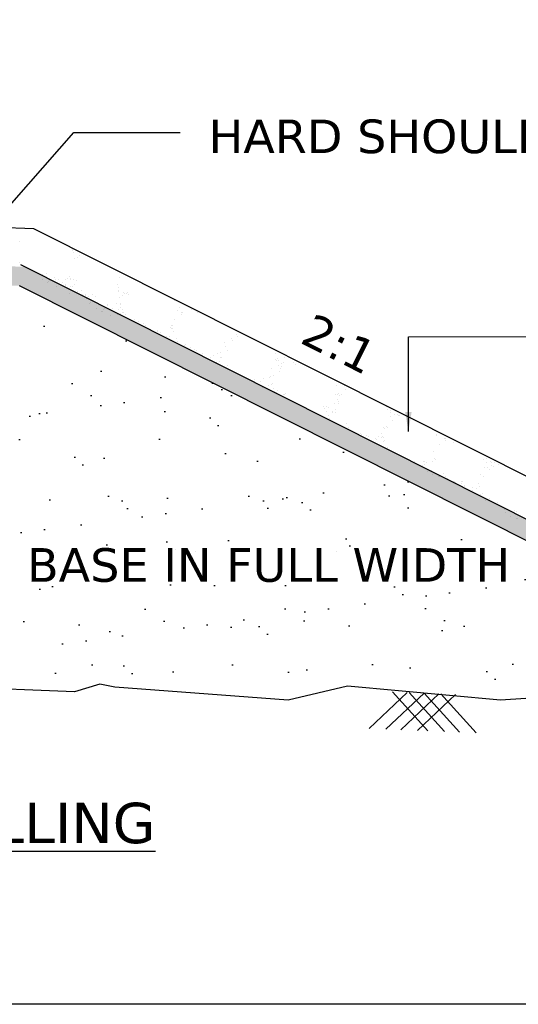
# Model space of a CAD drawing. Header units: feet. Extents: x -7746059455 to -3872100920, y -13315170765 to -6657279710.
# Tile 21 of 34: x -3872821915 to -3872818090, y -6657357375 to -6657349824. Entities that reach past the tile are written whole.
import ezdxf

# ---------------------------------------------------------------- set-up
doc = ezdxf.new("R2010")
doc.units = ezdxf.units.FT
doc.header["$MEASUREMENT"] = 0
doc.layers.add('TEX', color=6, linetype='Continuous')
doc.layers.add('TEXT', color=7, linetype='Continuous')
doc.styles.get("Standard").update_dxf_attribs({"font": 'verdana.ttf', "height": 264})
doc.dimstyles.new('Copy of ISO-25--------4', dxfattribs={"dimtxt": 200, "dimasz": 150, "dimexe": 300, "dimexo": 300, "dimgap": 0.02, "dimtad": 0, "dimtih": 1, "dimtoh": 1, "dimdec": 0, "dimlfac": 4, "dimdsep": 46, "dimtxsty": 'Standard', "dimcen": 150, "dimclrd": 1, "dimclre": 1, "dimclrt": 1, "dimadec": 0, "dimazin": 0, "dimtfac": 1, "dimtdec": 0, "dimtmove": 2, "dimatfit": 3, "dimfxl": 300, "dimarcsym": 0})

msp = doc.modelspace()

# ---------------------------------------------------------------- hatches: boundary and pattern name
at = {"layer": 'TEX', "ltscale": 20}
h = msp.add_hatch(dxfattribs=at)
h.set_pattern_fill('AR-SAND', scale=345.31314, style=0)
h.set_pattern_definition([(37.5, (-3870558680.03, -6673011331.45), (-21.752434, 665.357566), [0, -524.875973, 0, -587.032338, 0, -561.133853]), (7.5, (-3870558680, -6673011331.45), (611.12715, 974.52412), [0, -283.156775, 0, -473.079002, 0, -181.289399]), (327.5, (-3870559104.77, -6673011331.45), (1075.354106, 1.954146), [0, -172.65657, 0, -621.563652, 0, -811.48588]), (317.5, (-3870559104.8, -6673011331.4), (1038.05502, 303.072905), [0, -86.328285, 0, -407.469506, 0, -466.17274])])
h.paths.add_polyline_path([(-3872824498.814663, -6657354898.743917), (-3872824385.25657, -6657354910.951689), (-3872824306.515622, -6657354950.25994), (-3872823282.007545, -6657354907.103204), (-3872822216.241802, -6657354949.112378), (-3872822190.409175, -6657354925.510579), (-3872822170.662745, -6657354950.908961), (-3872821493.175361, -6657354977.613408), (-3872821299.174497, -6657354919.505221), (-3872821185.983276, -6657354943.571839), (-3872819855.26277, -6657355042.032522), (-3872819399.259406, -6657354935.860192), (-3872818227.802453, -6657355042.032522), (-3872817225.293605, -6657354976.144743), (-3872817217.284581, -6657354968.827351), (-3872817212.261456, -6657354975.288233), (-3872817058.697886, -6657354965.195589), (-3872816653.596869, -6657354930.328215), (-3872815604.426358, -6657355037.436523), (-3872821915.799633, -6657351864.517204), (-3872822884.25233, -6657351835.463623), (-3872822884.25233, -6657351805.050649), (-3872826121.56302, -6657351707.931326), (-3872829358.873712, -6657351805.050649), (-3872829358.873712, -6657351835.463623), (-3872830327.326408, -6657351864.517204), (-3872836734.230887, -6657355085.462965), (-3872836494.162204, -6657355114.693317), (-3872834688.229207, -6657354930.328215), (-3872834283.128193, -6657354965.195589), (-3872833114.023623, -6657355042.032522), (-3872831942.56667, -6657354935.860192), (-3872831486.563307, -6657355042.032522), (-3872830155.842799, -6657354943.571839), (-3872830042.651579, -6657354919.505221), (-3872829848.650716, -6657354977.613408), (-3872829661.849523, -6657354970.250287), (-3872829651.468437, -6657354960.765678), (-3872829644.622391, -6657354969.571247), (-3872828059.818532, -6657354907.103204), (-3872827035.310455, -6657354950.25994), (-3872826956.569507, -6657354910.951689), (-3872826843.011413, -6657354898.743917), (-3872825670.913038, -6657354945.460629)])
h.paths.add_polyline_path([(-3872827517.237516, -6657353928.837563), (-3872824362.178326, -6657353928.837563), (-3872824362.178326, -6657354190.561025), (-3872827517.237516, -6657354190.561025)], flags=24)
h.paths.add_polyline_path([(-3872827973.515125, -6657351922.006094), (-3872823454.630858, -6657351922.006094), (-3872823454.630858, -6657352223.439322), (-3872827973.515125, -6657352223.439322)], flags=24)
h.paths.add_polyline_path([(-3872827962.383219, -6657352231.585188), (-3872823669.931758, -6657352231.585188), (-3872823669.931758, -6657352537.375287), (-3872827962.383219, -6657352537.375287)], flags=24)
h.paths.add_polyline_path([(-3872827973.515125, -6657352646.631598), (-3872823765.960402, -6657352646.631598), (-3872823765.960402, -6657352948.064823), (-3872827973.515125, -6657352948.064823)], flags=24)
h.paths.add_polyline_path([(-3872827973.515125, -6657353022.971245), (-3872823641.851823, -6657353022.971245), (-3872823641.851823, -6657353285.939523), (-3872827973.515125, -6657353285.939523)], flags=24)
h = msp.add_hatch(dxfattribs=at)
h.set_pattern_fill('AR-SAND', scale=86.328285, style=0)
h.set_pattern_definition([(142.5, (-3875093563.09, -6673011331.45), (5.4381086, 166.3393916), [0, -131.2189933, 0, -146.7580846, 0, -140.2834632]), (172.5, (-3875093563.1, -6673011331.45), (-152.781788, 243.63103), [0, -70.7891938, 0, -118.2697505, 0, -45.3223497]), (212.5, (-3875093456.91, -6673011331.45), (-268.8385264, 0.4885364), [0, -43.1641425, 0, -155.3909131, 0, -202.8714699]), (222.5, (-3875093456.9, -6673011331.45), (-259.5137545, 75.7682264), [0, -21.5820713, 0, -101.8673764, 0, -116.5431848])])
h.paths.add_polyline_path([(-3872821915.799633, -6657351864.517204), (-3872822884.25233, -6657351835.463623), (-3872822884.25233, -6657351688.639517), (-3872821878.916011, -6657351718.799603), (-3872815245.863784, -6657355053.436717), (-3872815508.895153, -6657355085.462965)])

# ---------------------------------------------------------------- linework, layer by layer
at = {"layer": 'TEX', "color": 7, "ltscale": 20}
for p, q in [((-3872821805.148768, -6657351427.36441), (-3872826121.56302, -6657351297.871983)), ((-3872814804.761845, -6657354946.671846), (-3872821805.148768, -6657351427.36441)), ((-3872821912.891653, -6657351528.125749), (-3872821912.891653, -6657351528.125749)), ((-3872821508.388802, -6657351582.958734), (-3872821508.388802, -6657351582.958734)), ((-3872821508.344955, -6657351594.635469), (-3872821508.344955, -6657351594.635469)), ((-3872821499.589029, -6657351605.870282), (-3872821499.589029, -6657351605.870282)), ((-3872821472.951705, -6657351594.944339), (-3872821472.951705, -6657351594.944339)), ((-3872821453.212017, -6657351631.340653), (-3872821453.212017, -6657351631.340653)), ((-3872821914.567662, -6657351686.445915), (-3872821914.567662, -6657351686.445915)), ((-3872815194.433944, -6657355079.292071), (-3872821906.730043, -6657351704.816654)), ((-3872821492.236153, -6657351657.529573), (-3872821492.236153, -6657351657.529573)), ((-3872821469.865273, -6657351645.068542), (-3872821469.865273, -6657351645.068542)), ((-3872821376.011517, -6657351647.49074), (-3872821376.011517, -6657351647.49074)), ((-3872821741.534394, -6657351775.149131), (-3872821741.534394, -6657351775.149131)), ((-3872821706.6488, -6657351766.731997), (-3872821706.6488, -6657351766.731997)), ((-3872815604.426358, -6657355037.436536), (-3872821915.799633, -6657351864.517215)), ((-3872821737.702004, -6657351814.247046), (-3872821737.702004, -6657351814.247046)), ((-3872821700.304366, -6657351840.877746), (-3872821700.304366, -6657351840.877746)), ((-3872821693.296148, -6657351832.672179), (-3872821693.296148, -6657351832.672179)), ((-3872821684.692283, -6657351822.158262), (-3872821684.692283, -6657351822.158262)), ((-3872821678.569381, -6657351814.76309), (-3872821678.569381, -6657351814.76309)), ((-3872821650.117743, -6657351800.031328), (-3872821650.117743, -6657351800.031328)), ((-3872821643.176132, -6657351815.07196), (-3872821643.176132, -6657351815.07196)), ((-3872821620.515821, -6657351815.269712), (-3872821620.515821, -6657351815.269712)), ((-3872821589.681581, -6657351835.630953), (-3872821589.681581, -6657351835.630953)), ((-3872821566.897763, -6657351862.666091), (-3872821566.897763, -6657351862.666091)), ((-3872821561.383197, -6657351815.785755), (-3872821561.383197, -6657351815.785755)), ((-3872821559.889548, -6657351854.460522), (-3872821559.889548, -6657351854.460522)), ((-3872821551.245193, -6657351806.019122), (-3872821551.245193, -6657351806.019122)), ((-3872821533.893109, -6657351789.992498), (-3872821533.893109, -6657351789.992498)), ((-3872821525.989948, -6657351816.094629), (-3872821525.989948, -6657351816.094629)), ((-3872821522.045175, -6657351810.150455), (-3872821522.045175, -6657351810.150455)), ((-3872821503.329635, -6657351816.292379), (-3872821503.329635, -6657351816.292379)), ((-3872821496.068408, -6657351854.401045), (-3872821496.068408, -6657351854.401045)), ((-3872821477.362054, -6657351823.291835), (-3872821477.362054, -6657351823.291835)), ((-3872821162.126523, -6657351855.29178), (-3872821162.126523, -6657351855.29178)), ((-3872821152.68154, -6657351799.487798), (-3872821152.68154, -6657351799.487798)), ((-3872821629.515499, -6657351870.540185), (-3872821629.515499, -6657351870.540185)), ((-3872821529.848755, -6657351926.867526), (-3872821529.848755, -6657351926.867526)), ((-3872821526.456061, -6657351872.873631), (-3872821526.456061, -6657351872.873631)), ((-3872821512.721665, -6657351868.128929), (-3872821512.721665, -6657351868.128929)), ((-3872821470.716133, -6657351927.383567), (-3872821470.716133, -6657351927.383567)), ((-3872821469.925005, -6657351906.172967), (-3872821469.925005, -6657351906.172967)), ((-3872821466.56995, -6657351923.184717), (-3872821466.56995, -6657351923.184717)), ((-3872821439.226301, -6657351901.410175), (-3872821439.226301, -6657351901.410175)), ((-3872821435.322882, -6657351927.692443), (-3872821435.322882, -6657351927.692443)), ((-3872821412.66257, -6657351927.890192), (-3872821412.66257, -6657351927.890192)), ((-3872821353.529944, -6657351928.406234), (-3872821353.529944, -6657351928.406234)), ((-3872821159.458726, -6657351910.227864), (-3872821159.458726, -6657351910.227864)), ((-3872821157.456482, -6657351897.290111), (-3872821157.456482, -6657351897.290111)), ((-3872821154.928187, -6657351880.330969), (-3872821154.928187, -6657351880.330969)), ((-3872821129.666345, -6657351935.626576), (-3872821129.666345, -6657351935.626576)), ((-3872821119.70869, -6657351918.967072), (-3872821119.70869, -6657351918.967072)), ((-3872821109.480991, -6657351922.408092), (-3872821109.480991, -6657351922.408092)), ((-3872821097.108333, -6657351921.364894), (-3872821097.108333, -6657351921.364894)), ((-3872821089.171357, -6657351919.960746), (-3872821089.171357, -6657351919.960746)), ((-3872821078.158755, -6657351931.694428), (-3872821078.158755, -6657351931.694428)), ((-3872821409.488844, -6657351941.772584), (-3872821409.488844, -6657351941.772584)), ((-3872821400.70277, -6657351963.519985), (-3872821400.70277, -6657351963.519985)), ((-3872821384.049517, -6657351949.792101), (-3872821384.049517, -6657351949.792101)), ((-3872821378.015936, -6657351997.488696), (-3872821378.015936, -6657351997.488696)), ((-3872821371.00772, -6657351989.283131), (-3872821371.00772, -6657351989.283131)), ((-3872821346.26332, -6657351979.015265), (-3872821346.26332, -6657351979.015265)), ((-3872821333.163349, -6657351944.973062), (-3872821333.163349, -6657351944.973062)), ((-3872821327.207404, -6657351996.801232), (-3872821327.207404, -6657351996.801232)), ((-3872821289.732265, -6657352012.314602), (-3872821289.732265, -6657352012.314602)), ((-3872821237.601117, -6657352011.071472), (-3872821237.601117, -6657352011.071472)), ((-3872821173.50763, -6657352002.275768), (-3872821173.50763, -6657352002.275768)), ((-3872821149.355169, -6657351955.239468), (-3872821149.355169, -6657351955.239468)), ((-3872821139.77404, -6657352011.887913), (-3872821139.77404, -6657352011.887913)), ((-3872821139.471709, -6657352000.499227), (-3872821139.471709, -6657352000.499227)), ((-3872820725.988669, -6657351980.358515), (-3872820725.988669, -6657351980.358515)), ((-3872821321.995507, -6657352039.488008), (-3872821321.995507, -6657352039.488008)), ((-3872821288.683876, -6657352058.911042), (-3872821288.683876, -6657352058.911042)), ((-3872821277.68812, -6657352058.007326), (-3872821277.68812, -6657352058.007326)), ((-3872821272.03062, -6657352045.183155), (-3872821272.03062, -6657352045.183155)), ((-3872821262.862882, -6657352040.004048), (-3872821262.862882, -6657352040.004048)), ((-3872821244.609334, -6657352019.277043), (-3872821244.609334, -6657352019.277043)), ((-3872821229.296103, -6657352047.914221), (-3872821229.296103, -6657352047.914221)), ((-3872821227.469632, -6657352040.31292), (-3872821227.469632, -6657352040.31292)), ((-3872821204.809319, -6657352040.510673), (-3872821204.809319, -6657352040.510673)), ((-3872821166.07058, -6657352085.1569), (-3872821166.07058, -6657352085.1569)), ((-3872821155.236786, -6657352042.7719), (-3872821155.236786, -6657352042.7719)), ((-3872821144.281519, -6657352079.795669), (-3872821144.281519, -6657352079.795669)), ((-3872821138.42908, -6657352034.629175), (-3872821138.42908, -6657352034.629175)), ((-3872821126.856542, -6657352044.841148), (-3872821126.856542, -6657352044.841148)), ((-3872821124.872369, -6657352071.213329), (-3872821124.872369, -6657352071.213329)), ((-3872821118.586194, -6657352065.939258), (-3872821118.586194, -6657352065.939258)), ((-3872821103.520798, -6657352081.107508), (-3872821103.520798, -6657352081.107508)), ((-3872820701.392305, -6657352054.580782), (-3872820701.392305, -6657352054.580782)), ((-3872820687.363647, -6657352034.181802), (-3872820687.363647, -6657352034.181802)), ((-3872820674.446148, -6657352067.135034), (-3872820674.446148, -6657352067.135034)), ((-3872820673.314965, -6657352084.447057), (-3872820673.314965, -6657352084.447057)), ((-3872820664.78067, -6657352072.023764), (-3872820664.78067, -6657352072.023764)), ((-3872820599.192028, -6657352046.626678), (-3872820599.192028, -6657352046.626678)), ((-3872820553.690295, -6657352071.585703), (-3872820553.690295, -6657352071.585703)), ((-3872821215.188511, -6657352092.192289), (-3872821215.188511, -6657352092.192289)), ((-3872821035.809348, -6657352119.762136), (-3872821035.809348, -6657352119.762136)), ((-3872821003.632318, -6657352138.175463), (-3872821003.632318, -6657352138.175463)), ((-3872820967.590867, -6657352156.948462), (-3872820967.590867, -6657352156.948462)), ((-3872820748.958327, -6657352165.663316), (-3872820748.958327, -6657352165.663316)), ((-3872820725.696593, -6657352123.823757), (-3872820725.696593, -6657352123.823757)), ((-3872820948.641286, -6657352167.277996), (-3872820948.641286, -6657352167.277996)), ((-3872820859.578266, -6657352215.826804), (-3872820859.578266, -6657352215.826804)), ((-3872820856.647642, -6657352209.537275), (-3872820856.647642, -6657352209.537275)), ((-3872820831.366212, -6657352224.960472), (-3872820831.366212, -6657352224.960472)), ((-3872820757.243272, -6657352187.140093), (-3872820757.243272, -6657352187.140093)), ((-3872820748.10592, -6657352194.099685), (-3872820748.10592, -6657352194.099685)), ((-3872820744.162133, -6657352192.889833), (-3872820744.162133, -6657352192.889833)), ((-3872820738.730628, -6657352169.10434), (-3872820738.730628, -6657352169.10434)), ((-3872820735.891786, -6657352213.987943), (-3872820735.891786, -6657352213.987943)), ((-3872820251.450592, -6657352235.407435), (-3872820251.450592, -6657352235.407435)), ((-3872820791.359787, -6657352253.013126), (-3872820791.359787, -6657352253.013126)), ((-3872820767.725982, -6657352256.494078), (-3872820767.725982, -6657352256.494078)), ((-3872820714.310112, -6657352269.043961), (-3872820714.310112, -6657352269.043961)), ((-3872820704.56957, -6657352291.228635), (-3872820704.56957, -6657352291.228635)), ((-3872820342.305044, -6657352302.478375), (-3872820342.305044, -6657352302.478375)), ((-3872820291.086529, -6657352271.087923), (-3872820291.086529, -6657352271.087923)), ((-3872820280.711662, -6657352283.896438), (-3872820280.711662, -6657352283.896438)), ((-3872820243.180243, -6657352256.505542), (-3872820243.180243, -6657352256.505542)), ((-3872820653.946711, -6657352319.589589), (-3872820653.946711, -6657352319.589589)), ((-3872820640.251996, -6657352318.280905), (-3872820640.251996, -6657352318.280905)), ((-3872820605.671973, -6657352335.831218), (-3872820605.671973, -6657352335.831218)), ((-3872820576.611763, -6657352349.814511), (-3872820576.611763, -6657352349.814511)), ((-3872820559.055088, -6657352361.503877), (-3872820559.055088, -6657352361.503877)), ((-3872820513.455348, -6657352384.549065), (-3872820513.455348, -6657352384.549065)), ((-3872820395.643759, -6657352386.229015), (-3872820395.643759, -6657352386.229015)), ((-3872820375.014834, -6657352373.780954), (-3872820375.014834, -6657352373.780954)), ((-3872820334.084076, -6657352328.208999), (-3872820334.084076, -6657352328.208999)), ((-3872820321.166577, -6657352361.162236), (-3872820321.166577, -6657352361.162236)), ((-3872819953.858041, -6657352387.374037), (-3872819953.858041, -6657352387.374037)), ((-3872820449.137775, -6657352411.601336), (-3872820449.137775, -6657352411.601336)), ((-3872820425.381737, -6657352398.907782), (-3872820425.381737, -6657352398.907782)), ((-3872820403.800062, -6657352453.963798), (-3872820403.800062, -6657352453.963798)), ((-3872820385.497544, -6657352443.134937), (-3872820385.497544, -6657352443.134937)), ((-3872820378.207963, -6657352412.35956), (-3872820378.207963, -6657352412.35956)), ((-3872820367.980266, -6657352415.800582), (-3872820367.980266, -6657352415.800582)), ((-3872819952.834288, -6657352433.512521), (-3872819952.834288, -6657352433.512521)), ((-3872819942.606591, -6657352436.953543), (-3872819942.606591, -6657352436.953543)), ((-3872819940.940541, -6657352420.327269), (-3872819940.940541, -6657352420.327269)), ((-3872819932.670193, -6657352441.425379), (-3872819932.670193, -6657352441.425379)), ((-3872819908.858091, -6657352457.728786), (-3872819908.858091, -6657352457.728786)), ((-3872819887.377019, -6657352455.535066), (-3872819887.377019, -6657352455.535066)), ((-3872819884.995633, -6657352417.112326), (-3872819884.995633, -6657352417.112326)), ((-3872819816.777152, -6657352454.298648), (-3872819816.777152, -6657352454.298648)), ((-3872819797.827573, -6657352464.628182), (-3872819797.827573, -6657352464.628182)), ((-3872820322.34113, -6657352477.869498), (-3872820322.34113, -6657352477.869498)), ((-3872819982.981032, -6657352495.549171), (-3872819982.981032, -6657352495.549171)), ((-3872819928.249498, -6657352476.025764), (-3872819928.249498, -6657352476.025764)), ((-3872819918.663455, -6657352522.601435), (-3872819918.663455, -6657352522.601435)), ((-3872819911.088521, -6657352496.481398), (-3872819911.088521, -6657352496.481398)), ((-3872819909.299922, -6657352486.355302), (-3872819909.299922, -6657352486.355302)), ((-3872820114.871685, -6657352583.827619), (-3872820114.871685, -6657352583.827619)), ((-3872820066.909337, -6657352598.242201), (-3872820066.909337, -6657352598.242201)), ((-3872820043.181597, -6657352578.358347), (-3872820043.181597, -6657352578.358347)), ((-3872820002.386178, -6657352567.18018), (-3872820002.386178, -6657352567.18018)), ((-3872819992.786396, -6657352560.421816), (-3872819992.786396, -6657352560.421816)), ((-3872819974.963113, -6657352615.544669), (-3872819974.963113, -6657352615.544669)), ((-3872819971.554677, -6657352549.17462), (-3872819971.554677, -6657352549.17462)), ((-3872819532.571254, -6657352569.212482), (-3872819532.571254, -6657352569.212482)), ((-3872819513.621676, -6657352579.542015), (-3872819513.621676, -6657352579.542015)), ((-3872820055.732335, -6657352642.814177), (-3872820055.732335, -6657352642.814177)), ((-3872820007.457599, -6657352659.055804), (-3872820007.457599, -6657352659.055804)), ((-3872820003.269105, -6657352629.775805), (-3872820003.269105, -6657352629.775805)), ((-3872819997.229901, -6657352662.49683), (-3872819997.229901, -6657352662.49683)), ((-3872819980.804505, -6657352622.236194), (-3872819980.804505, -6657352622.236194)), ((-3872819967.887008, -6657352655.189432), (-3872819967.887008, -6657352655.189432)), ((-3872819959.616659, -6657352676.287542), (-3872819959.616659, -6657352676.287542)), ((-3872819942.00033, -6657352681.07835), (-3872819942.00033, -6657352681.07835)), ((-3872819940.112691, -6657352664.510362), (-3872819940.112691, -6657352664.510362)), ((-3872819875.795115, -6657352691.562631), (-3872819875.795115, -6657352691.562631)), ((-3872819481.81125, -6657352628.484261), (-3872819481.81125, -6657352628.484261)), ((-3872819467.812523, -6657352687.004264), (-3872819467.812523, -6657352687.004264)), ((-3872819424.558655, -6657352628.090822), (-3872819424.558655, -6657352628.090822)), ((-3872819418.654836, -6657352663.218818), (-3872819418.654836, -6657352663.218818)), ((-3872819893.725595, -6657352697.319979), (-3872819893.725595, -6657352697.319979)), ((-3872819883.497898, -6657352700.760999), (-3872819883.497898, -6657352700.760999)), ((-3872819502.583141, -6657352765.91185), (-3872819502.583141, -6657352765.91185)), ((-3872819492.777776, -6657352701.039201), (-3872819492.777776, -6657352701.039201)), ((-3872819492.603652, -6657352700.250403), (-3872819492.603652, -6657352700.250403)), ((-3872819479.686158, -6657352733.203639), (-3872819479.686158, -6657352733.203639)), ((-3872819474.109108, -6657352699.05793), (-3872819474.109108, -6657352699.05793)), ((-3872819471.415807, -6657352754.301748), (-3872819471.415807, -6657352754.301748)), ((-3872819471.27227, -6657352767.609728), (-3872819471.27227, -6657352767.609728)), ((-3872819463.881411, -6657352702.498956), (-3872819463.881411, -6657352702.498956)), ((-3872819448.862943, -6657352697.3338), (-3872819448.862943, -6657352697.3338)), ((-3872819582.744618, -6657352789.336846), (-3872819582.744618, -6657352789.336846)), ((-3872819576.706084, -6657352803.732233), (-3872819576.706084, -6657352803.732233)), ((-3872819562.319641, -6657352826.005205), (-3872819562.319641, -6657352826.005205)), ((-3872819558.286768, -6657352792.697489), (-3872819558.286768, -6657352792.697489)), ((-3872819548.059069, -6657352796.138511), (-3872819548.059069, -6657352796.138511)), ((-3872819514.526136, -6657352826.523168), (-3872819514.526136, -6657352826.523168)), ((-3872819513.065853, -6657352835.265837), (-3872819513.065853, -6657352835.265837)), ((-3872819495.576558, -6657352836.852701), (-3872819495.576558, -6657352836.852701)), ((-3872819492.829498, -6657352814.720036), (-3872819492.829498, -6657352814.720036)), ((-3872819099.46012, -6657352792.368678), (-3872819099.46012, -6657352792.368678)), ((-3872819091.18977, -6657352813.466789), (-3872819091.18977, -6657352813.466789)), ((-3872819072.096495, -6657352820.220156), (-3872819072.096495, -6657352820.220156)), ((-3872819067.455825, -6657352835.872991), (-3872819067.455825, -6657352835.872991)), ((-3872819549.402141, -6657352858.958439), (-3872819549.402141, -6657352858.958439)), ((-3872819541.131794, -6657352880.056547), (-3872819541.131794, -6657352880.056547)), ((-3872819407.064615, -6657352918.465126), (-3872819407.064615, -6657352918.465126)), ((-3872819069.608097, -6657352868.522801), (-3872819069.608097, -6657352868.522801)), ((-3872819056.6906, -6657352901.476037), (-3872819056.6906, -6657352901.476037)), ((-3872819036.426398, -6657352849.85968), (-3872819036.426398, -6657352849.85968)), ((-3872819019.181088, -6657352852.114618), (-3872819019.181088, -6657352852.114618)), ((-3872819008.953388, -6657352855.55564), (-3872819008.953388, -6657352855.55564)), ((-3872819003.878013, -6657352857.406477), (-3872819003.878013, -6657352857.406477)), ((-3872819396.074573, -6657352966.406651), (-3872819396.074573, -6657352966.406651)), ((-3872819394.147116, -6657352951.418362), (-3872819394.147116, -6657352951.418362)), ((-3872819349.543145, -6657352984.887936), (-3872819349.543145, -6657352984.887936)), ((-3872819139.324084, -6657352994.277604), (-3872819139.324084, -6657352994.277604)), ((-3872819120.354704, -6657352952.552715), (-3872819120.354704, -6657352952.552715)), ((-3872819118.810109, -6657352959.739058), (-3872819118.810109, -6657352959.739058)), ((-3872819103.358746, -6657352945.754175), (-3872819103.358746, -6657352945.754175)), ((-3872819093.131049, -6657352949.1952), (-3872819093.131049, -6657352949.1952)), ((-3872819301.268411, -6657353001.12956), (-3872819301.268411, -6657353001.12956)), ((-3872819291.040709, -6657353004.570586), (-3872819291.040709, -6657353004.570586)), ((-3872819268.600585, -6657353028.193476), (-3872819268.600585, -6657353028.193476)), ((-3872819251.809588, -6657353010.925044), (-3872819251.809588, -6657353010.925044)), ((-3872819238.892091, -6657353043.878276), (-3872819238.892091, -6657353043.878276)), ((-3872819235.81114, -6657353023.152107), (-3872819235.81114, -6657353023.152107)), ((-3872819204.960355, -6657353059.727079), (-3872819204.960355, -6657353059.727079)), ((-3872819187.536402, -6657353039.393735), (-3872819187.536402, -6657353039.393735)), ((-3872819177.308705, -6657353042.834755), (-3872819177.308705, -6657353042.834755)), ((-3872819162.063976, -6657353018.6525), (-3872819162.063976, -6657353018.6525)), ((-3872819143.114396, -6657353028.982034), (-3872819143.114396, -6657353028.982034)), ((-3872819130.837412, -6657353021.906701), (-3872819130.837412, -6657353021.906701)), ((-3872819126.406586, -6657353027.230838), (-3872819126.406586, -6657353027.230838)), ((-3872819122.079136, -6657353061.416278), (-3872819122.079136, -6657353061.416278)), ((-3872819118.136236, -6657353048.328947), (-3872819118.136236, -6657353048.328947)), ((-3872818719.634332, -6657353012.349486), (-3872818719.634332, -6657353012.349486)), ((-3872818717.354373, -6657353001.76599), (-3872818717.354373, -6657353001.76599)), ((-3872818654.197958, -6657353036.500546), (-3872818654.197958, -6657353036.500546)), ((-3872818651.415849, -6657353049.53581), (-3872818651.415849, -6657353049.53581)), ((-3872818646.612542, -6657353036.7952), (-3872818646.612542, -6657353036.7952)), ((-3872818589.880383, -6657353063.552813), (-3872818589.880383, -6657353063.552813)), ((-3872819141.803941, -6657353094.461637), (-3872819141.803941, -6657353094.461637)), ((-3872819096.554564, -6657353103.384962), (-3872819096.554564, -6657353103.384962)), ((-3872819077.486366, -6657353121.513908), (-3872819077.486366, -6657353121.513908)), ((-3872818738.126263, -6657353139.193579), (-3872818738.126263, -6657353139.193579)), ((-3872818696.70546, -6657353082.569235), (-3872818696.70546, -6657353082.569235)), ((-3872819013.846136, -6657353153.047514), (-3872819013.846136, -6657353153.047514)), ((-3872818941.299538, -6657353195.84488), (-3872818941.299538, -6657353195.84488)), ((-3872818886.372148, -6657353214.834342), (-3872818886.372148, -6657353214.834342)), ((-3872818815.896534, -6657353212.150677), (-3872818815.896534, -6657353212.150677)), ((-3872818809.60181, -6657353210.781829), (-3872818809.60181, -6657353210.781829)), ((-3872818790.652233, -6657353221.111364), (-3872818790.652233, -6657353221.111364)), ((-3872818748.608977, -6657353208.547562), (-3872818748.608977, -6657353208.547562)), ((-3872818732.608383, -6657353192.450423), (-3872818732.608383, -6657353192.450423)), ((-3872818722.380683, -6657353195.891443), (-3872818722.380683, -6657353195.891443)), ((-3872818355.509444, -6657353197.361752), (-3872818355.509444, -6657353197.361752)), ((-3872818336.102491, -6657353221.715037), (-3872818336.102491, -6657353221.715037)), ((-3872818335.125936, -6657353188.406851), (-3872818335.125936, -6657353188.406851)), ((-3872818307.234708, -6657353213.603376), (-3872818307.234708, -6657353213.603376)), ((-3872818297.007009, -6657353217.0444), (-3872818297.007009, -6657353217.0444)), ((-3872818271.969522, -6657353223.141409), (-3872818271.969522, -6657353223.141409)), ((-3872818822.731918, -6657353246.367945), (-3872818822.731918, -6657353246.367945)), ((-3872818807.626184, -6657353233.248786), (-3872818807.626184, -6657353233.248786)), ((-3872818786.044513, -6657353288.304801), (-3872818786.044513, -6657353288.304801)), ((-3872818759.575504, -6657353281.102503), (-3872818759.575504, -6657353281.102503)), ((-3872818346.092462, -6657353260.961791), (-3872818346.092462, -6657353260.961791)), ((-3872818323.184993, -6657353254.668275), (-3872818323.184993, -6657353254.668275)), ((-3872818314.914644, -6657353275.766379), (-3872818314.914644, -6657353275.766379)), ((-3872818298.953687, -6657353241.665136), (-3872818298.953687, -6657353241.665136)), ((-3872818280.004109, -6657353251.994673), (-3872818280.004109, -6657353251.994673)), ((-3872818241.777438, -6657353235.625922), (-3872818241.777438, -6657353235.625922)), ((-3872818751.32877, -6657353308.112523), (-3872818751.32877, -6657353308.112523)), ((-3872818703.054034, -6657353324.35415), (-3872818703.054034, -6657353324.35415)), ((-3872818692.826336, -6657353327.795173), (-3872818692.826336, -6657353327.795173)), ((-3872818660.641511, -6657353304.610595), (-3872818660.641511, -6657353304.610595)), ((-3872818652.37116, -6657353325.708706), (-3872818652.37116, -6657353325.708706)), ((-3872818637.596766, -6657353346.376693), (-3872818637.596766, -6657353346.376693)), ((-3872818631.617698, -6657353339.688379), (-3872818631.617698, -6657353339.688379)), ((-3872818589.322031, -6657353362.618322), (-3872818589.322031, -6657353362.618322)), ((-3872818579.09433, -6657353366.059343), (-3872818579.09433, -6657353366.059343)), ((-3872818568.461285, -6657353374.422934), (-3872818568.461285, -6657353374.422934)), ((-3872818525.35813, -6657353365.724836), (-3872818525.35813, -6657353365.724836)), ((-3872818518.303983, -6657353364.11728), (-3872818518.303983, -6657353364.11728)), ((-3872818381.184669, -6657353310.683959), (-3872818381.184669, -6657353310.683959)), ((-3872818355.897828, -6657353325.834447), (-3872818355.897828, -6657353325.834447)), ((-3872818523.864758, -6657353384.640868), (-3872818523.864758, -6657353384.640868)), ((-3872818505.386485, -6657353397.070515), (-3872818505.386485, -6657353397.070515)), ((-3872818504.143708, -6657353401.475204), (-3872818504.143708, -6657353401.475204)), ((-3872818497.116135, -6657353418.168623), (-3872818497.116135, -6657353418.168623)), ((-3872818440.503477, -6657353433.008805), (-3872818440.503477, -6657353433.008805)), ((-3872818438.19007, -6657353413.240693), (-3872818438.19007, -6657353413.240693)), ((-3872818410.132756, -6657353422.905036), (-3872818410.132756, -6657353422.905036)), ((-3872818392.900979, -6657353380.423074), (-3872818392.900979, -6657353380.423074)), ((-3872818384.630629, -6657353401.521183), (-3872818384.630629, -6657353401.521183)), ((-3872818377.347065, -6657353467.743364), (-3872818377.347065, -6657353467.743364)), ((-3872818363.048958, -6657353456.577198), (-3872818363.048958, -6657353456.577198)), ((-3872818350.131458, -6657353489.530433), (-3872818350.131458, -6657353489.530433)), ((-3872818341.861108, -6657353510.628541), (-3872818341.861108, -6657353510.628541)), ((-3872818313.02949, -6657353494.795637), (-3872818313.02949, -6657353494.795637)), ((-3872818249.389258, -6657353526.329243), (-3872818249.389258, -6657353526.329243)), ((-3872818194.876432, -6657353581.990355), (-3872818194.876432, -6657353581.990355)), ((-3872818121.915269, -6657353588.116071), (-3872818121.915269, -6657353588.116071)), ((-3872818104.677487, -6657353595.040493), (-3872818104.677487, -6657353595.040493)), ((-3872818186.606083, -6657353603.088462), (-3872818186.606083, -6657353603.088462)), ((-3872818153.114397, -6657353631.337112), (-3872818153.114397, -6657353631.337112)), ((-3872818104.839659, -6657353647.578736), (-3872818104.839659, -6657353647.578736)), ((-3872818094.611962, -6657353651.019758), (-3872818094.611962, -6657353651.019758)), ((-3872819234.829102, -6657355260.744795), (-3872818941.392147, -6657354984.087641)), ((-3872819106.967884, -6657355265.603522), (-3872818813.530927, -6657354988.946365)), ((-3872818784.43126, -6657355277.859913), (-3872819056.026365, -6657354979.731543)), ((-3872818992.333666, -6657355269.959621), (-3872818698.896711, -6657354993.302468)), ((-3872818656.570041, -6657355282.718639), (-3872818928.165145, -6657354984.590267)), ((-3872818864.472447, -6657355274.818344), (-3872818571.035494, -6657354998.161191)), ((-3872818541.935823, -6657355287.07474), (-3872818813.530927, -6657354988.946365)), ((-3872818414.074604, -6657355291.933465), (-3872818685.669711, -6657354993.805094))]:
    msp.add_line(p, q, dxfattribs=at)
at = {"layer": 'TEX', "color": 0, "ltscale": 20}
msp.add_lwpolyline([(-3872783733.785247, -6657357374.704073), (-3872844550, -6657357374.704073), (-3872844550, -6657322720), (-3872783733.785247, -6657322720)], close=True, dxfattribs=at)
at = {"layer": 'TEX', "color": 7, "ltscale": 20}
msp.add_lwpolyline([(-3872814823.098562, -6657355111.702298), (-3872814847.663873, -6657355114.693328), (-3872816653.596869, -6657354930.328226), (-3872817058.697886, -6657354965.195601), (-3872818227.802453, -6657355042.032534), (-3872819399.259406, -6657354935.8602), (-3872819855.26277, -6657355042.032534), (-3872821185.983276, -6657354943.571851), (-3872821299.174497, -6657354919.505235), (-3872821493.175361, -6657354977.613421), (-3872823282.007545, -6657354907.103215), (-3872824306.515622, -6657354950.259954), (-3872824385.25657, -6657354910.951696), (-3872824498.814663, -6657354898.743929), (-3872825670.913038, -6657354945.460642)], dxfattribs=at)

# ---------------------------------------------------------------- texts
at = {"layer": 'TEX', "color": 7, "ltscale": 20, "char_height": 257.9890176, "width": 17845.6610813, "attachment_point": 1}
for s, insert in [('HARD SHOULDER', (-3872820465.633848, -6657350589.531017)), ('300 MM TH. GRANULAR SUB BASE IN FULL WIDTH', (-3872826999.600163, -6657353876.535879))]:
    msp.add_mtext(s, dxfattribs=dict(at, insert=insert))
at = {"layer": 'TEX', "color": 7, "ltscale": 20, "insert": (-3872819150.425833, -6657352321.641928), "char_height": 257.9890176, "width": 729.45674318, "attachment_point": 3, "rotation": 333.3099324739}
msp.add_mtext('2:1', dxfattribs=at)
at = {"layer": 'TEXT', "color": 0, "insert": (-3872825748.545185, -6657355829.274429), "char_height": 309.58682112, "width": 18387.75150889, "attachment_point": 2}
msp.add_mtext('{\\LTYPICAL CROSS SECTION OF ROAD IN FILLING}', dxfattribs=at)

# ---------------------------------------------------------------- leaders
at = {"layer": 'TEX', "color": 7, "ltscale": 20}
for points in [[(-3872822283.725936, -6657351582.313285), (-3872821498.607668, -6657350688.417411), (-3872820683.168299, -6657350688.417411)], [(-3872818933.317698, -6657352981.925607), (-3872818933.317698, -6657352255.790085), (-3872815980.86037, -6657352249.267897)]]:
    msp.add_leader(points, dimstyle='Copy of ISO-25--------4', override={"dimclrd": 0, "dimclre": 0, "dimclrt": 0}, dxfattribs=at)

doc.saveas('drawing.dxf')
